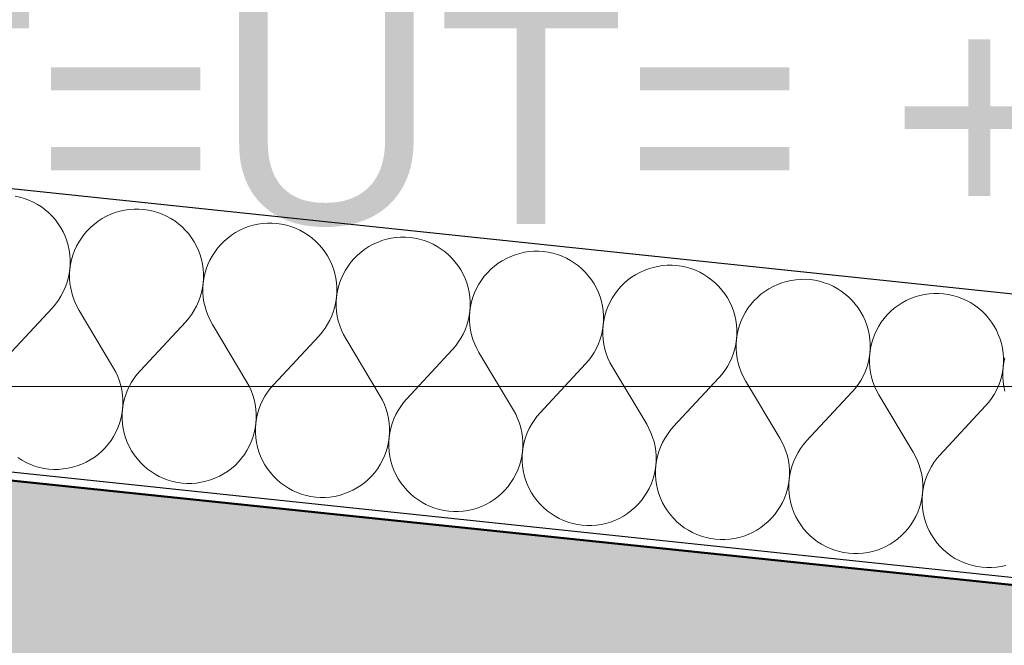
# Model space of a CAD drawing. Header units: millimetres. Extents: x -28761 to 4793, y -4271 to 20239.
# Tile 163 of 256: x -11849 to -11289, y 9034 to 9390. Entities that reach past the tile are written whole.
import ezdxf

# ---------------------------------------------------------------- set-up
doc = ezdxf.new("R2010")
doc.units = ezdxf.units.MM
doc.header["$MEASUREMENT"] = 0
doc.linetypes.add('Wipeout_Contour', pattern=[1000, 0, -1000])
for name, color, linetype in [('5._POHLED ZÁPADNÍ_1_Anotace - SP', 7, 'Continuous'), ('5._POHLED ZÁPADNÍ_1_Konstrukce - nenosné', 7, 'Continuous'), ('5._POHLED ZÁPADNÍ_1_Konstrukce - nosné', 7, 'Continuous'), ('5._POHLED ZÁPADNÍ_1_Nové_Konstrukce - nosné', 7, 'Continuous'), ('5._POHLED ZÁPADNÍ_1_Nové_Výplně – Řezové', 7, 'Continuous'), ('5._POHLED ZÁPADNÍ_1_Výplně – Řezové', 7, 'Continuous')]:
    doc.layers.add(name, color=color, linetype=linetype)
doc.styles.add('GENEROVANÝ_STYL_1', font='txt')

# ---------------------------------------------------------------- blocks, each defined once
blk = doc.blocks.new('*X36', base_point=(-30186.65, -6515.26))
at = {"layer": '5._POHLED ZÁPADNÍ_1_Nové_Výplně – Řezové', "color": 21, "linetype": 'Continuous', "lineweight": 20, "true_color": 0xffaaaa}
for p, q in [((-11848.71, 9289.16), (-11851.37, 9289.73)), ((-11846.1, 9288.39), (-11848.71, 9289.16)), ((-11843.55, 9287.45), (-11846.1, 9288.39)), ((-11841.07, 9286.32), (-11843.55, 9287.45)), ((-11838.68, 9285.03), (-11841.07, 9286.32)), ((-11836.39, 9283.56), (-11838.68, 9285.03)), ((-11834.21, 9281.93), (-11836.39, 9283.56)), ((-11832.15, 9280.16), (-11834.21, 9281.93)), ((-11830.22, 9278.24), (-11832.15, 9280.16)), ((-11796.95, 9279.4), (-11799.42, 9278.27)), ((-11794.4, 9280.36), (-11796.95, 9279.4)), ((-11791.79, 9281.13), (-11794.4, 9280.36)), ((-11789.13, 9281.72), (-11791.79, 9281.13)), ((-11786.44, 9282.11), (-11789.13, 9281.72)), ((-11783.73, 9282.31), (-11786.44, 9282.11)), ((-11781.01, 9282.32), (-11783.73, 9282.31)), ((-11778.29, 9282.13), (-11781.01, 9282.32)), ((-11775.6, 9281.75), (-11778.29, 9282.13)), ((-11772.94, 9281.18), (-11775.6, 9281.75)), ((-11770.33, 9280.41), (-11772.94, 9281.18)), ((-11767.78, 9279.47), (-11770.33, 9280.41)), ((-11765.3, 9278.34), (-11767.78, 9279.47)), ((-11828.44, 9276.18), (-11830.22, 9278.24)), ((-11826.8, 9274.01), (-11828.44, 9276.18)), ((-11825.33, 9271.72), (-11826.8, 9274.01)), ((-11806.26, 9273.85), (-11808.31, 9272.06)), ((-11804.09, 9275.48), (-11806.26, 9273.85)), ((-11801.8, 9276.96), (-11804.09, 9275.48)), ((-11799.42, 9278.27), (-11801.8, 9276.96)), ((-11762.91, 9277.05), (-11765.3, 9278.34)), ((-11760.62, 9275.58), (-11762.91, 9277.05)), ((-11758.44, 9273.95), (-11760.62, 9275.58)), ((-11756.38, 9272.18), (-11758.44, 9273.95)), ((-11713.36, 9273.74), (-11716.02, 9273.15)), ((-11710.67, 9274.13), (-11713.36, 9273.74)), ((-11707.96, 9274.33), (-11710.67, 9274.13)), ((-11705.24, 9274.34), (-11707.96, 9274.33)), ((-11702.52, 9274.15), (-11705.24, 9274.34)), ((-11699.83, 9273.77), (-11702.52, 9274.15)), ((-11697.17, 9273.2), (-11699.83, 9273.77)), ((-11824.02, 9269.34), (-11825.33, 9271.72)), ((-11822.89, 9266.86), (-11824.02, 9269.34)), ((-11812.01, 9268.07), (-11813.63, 9265.89)), ((-11810.23, 9270.13), (-11812.01, 9268.07)), ((-11808.31, 9272.06), (-11810.23, 9270.13)), ((-11754.45, 9270.26), (-11756.38, 9272.18)), ((-11752.67, 9268.2), (-11754.45, 9270.26)), ((-11751.03, 9266.03), (-11752.67, 9268.2)), ((-11726.03, 9268.98), (-11728.32, 9267.5)), ((-11723.65, 9270.29), (-11726.03, 9268.98)), ((-11721.18, 9271.42), (-11723.65, 9270.29)), ((-11718.63, 9272.38), (-11721.18, 9271.42)), ((-11716.02, 9273.15), (-11718.63, 9272.38)), ((-11694.56, 9272.43), (-11697.17, 9273.2)), ((-11692.01, 9271.49), (-11694.56, 9272.43)), ((-11689.53, 9270.36), (-11692.01, 9271.49)), ((-11687.14, 9269.07), (-11689.53, 9270.36)), ((-11684.85, 9267.6), (-11687.14, 9269.07)), ((-11821.93, 9264.32), (-11822.89, 9266.86)), ((-11821.16, 9261.71), (-11821.93, 9264.32)), ((-11815.1, 9263.6), (-11816.4, 9261.21)), ((-11813.63, 9265.89), (-11815.1, 9263.6)), ((-11749.56, 9263.74), (-11751.03, 9266.03)), ((-11748.25, 9261.36), (-11749.56, 9263.74)), ((-11734.46, 9262.15), (-11736.24, 9260.09)), ((-11732.54, 9264.08), (-11734.46, 9262.15)), ((-11730.49, 9265.87), (-11732.54, 9264.08)), ((-11728.32, 9267.5), (-11730.49, 9265.87)), ((-11682.67, 9265.97), (-11684.85, 9267.6)), ((-11680.61, 9264.2), (-11682.67, 9265.97)), ((-11678.68, 9262.27), (-11680.61, 9264.2)), ((-11676.9, 9260.22), (-11678.68, 9262.27)), ((-11647.88, 9262.31), (-11650.26, 9261)), ((-11645.4, 9263.44), (-11647.88, 9262.31)), ((-11642.86, 9264.4), (-11645.4, 9263.44)), ((-11640.25, 9265.17), (-11642.86, 9264.4)), ((-11637.59, 9265.76), (-11640.25, 9265.17)), ((-11634.9, 9266.15), (-11637.59, 9265.76)), ((-11632.19, 9266.35), (-11634.9, 9266.15)), ((-11629.47, 9266.36), (-11632.19, 9266.35)), ((-11626.75, 9266.17), (-11629.47, 9266.36)), ((-11624.06, 9265.79), (-11626.75, 9266.17)), ((-11621.4, 9265.22), (-11624.06, 9265.79)), ((-11618.79, 9264.45), (-11621.4, 9265.22)), ((-11616.24, 9263.51), (-11618.79, 9264.45)), ((-11613.76, 9262.38), (-11616.24, 9263.51)), ((-11611.37, 9261.08), (-11613.76, 9262.38)), ((-11820.58, 9259.05), (-11821.16, 9261.71)), ((-11820.19, 9256.36), (-11820.58, 9259.05)), ((-11817.52, 9258.73), (-11818.46, 9256.18)), ((-11816.4, 9261.21), (-11817.52, 9258.73)), ((-11747.11, 9258.88), (-11748.25, 9261.36)), ((-11746.16, 9256.34), (-11747.11, 9258.88)), ((-11737.86, 9257.91), (-11739.33, 9255.62)), ((-11736.24, 9260.09), (-11737.86, 9257.91)), ((-11675.26, 9258.05), (-11676.9, 9260.22)), ((-11673.79, 9255.76), (-11675.26, 9258.05)), ((-11654.72, 9257.89), (-11656.77, 9256.1)), ((-11652.55, 9259.52), (-11654.72, 9257.89)), ((-11650.26, 9261), (-11652.55, 9259.52)), ((-11609.08, 9259.62), (-11611.37, 9261.08)), ((-11606.9, 9257.99), (-11609.08, 9259.62)), ((-11604.84, 9256.21), (-11606.9, 9257.99)), ((-11564.48, 9257.19), (-11567.09, 9256.42)), ((-11561.82, 9257.78), (-11564.48, 9257.19)), ((-11559.13, 9258.17), (-11561.82, 9257.78)), ((-11556.42, 9258.37), (-11559.13, 9258.17)), ((-11553.69, 9258.38), (-11556.42, 9258.37)), ((-11550.98, 9258.19), (-11553.69, 9258.38)), ((-11548.29, 9257.81), (-11550.98, 9258.19)), ((-11545.63, 9257.24), (-11548.29, 9257.81)), ((-11543.02, 9256.47), (-11545.63, 9257.24)), ((-11540.46, 9255.53), (-11543.02, 9256.47)), ((-11819.99, 9253.64), (-11820.19, 9256.36)), ((-11820.17, 9248.21), (-11819.98, 9250.92)), ((-11819.79, 9250.9), (-11820.17, 9248.21)), ((-11819.98, 9250.92), (-11819.99, 9253.64)), ((-11819.22, 9253.56), (-11819.79, 9250.9)), ((-11818.46, 9256.18), (-11819.22, 9253.56)), ((-11745.39, 9253.73), (-11746.16, 9256.34)), ((-11744.81, 9251.07), (-11745.39, 9253.73)), ((-11744.41, 9248.38), (-11744.81, 9251.07)), ((-11740.62, 9253.23), (-11741.75, 9250.75)), ((-11739.33, 9255.62), (-11740.62, 9253.23)), ((-11672.48, 9253.38), (-11673.79, 9255.76)), ((-11671.34, 9250.9), (-11672.48, 9253.38)), ((-11670.39, 9248.36), (-11671.34, 9250.9)), ((-11660.47, 9252.11), (-11662.09, 9249.93)), ((-11658.69, 9254.17), (-11660.47, 9252.11)), ((-11656.77, 9256.1), (-11658.69, 9254.17)), ((-11602.91, 9254.29), (-11604.84, 9256.21)), ((-11601.12, 9252.24), (-11602.91, 9254.29)), ((-11599.49, 9250.07), (-11601.12, 9252.24)), ((-11576.77, 9251.54), (-11578.95, 9249.91)), ((-11574.49, 9253.02), (-11576.77, 9251.54)), ((-11572.1, 9254.33), (-11574.49, 9253.02)), ((-11569.63, 9255.46), (-11572.1, 9254.33)), ((-11567.09, 9256.42), (-11569.63, 9255.46)), ((-11537.99, 9254.4), (-11540.46, 9255.53)), ((-11535.6, 9253.1), (-11537.99, 9254.4)), ((-11533.31, 9251.64), (-11535.6, 9253.1)), ((-11531.12, 9250.01), (-11533.31, 9251.64)), ((-11821.13, 9242.86), (-11820.56, 9245.52)), ((-11820.56, 9245.52), (-11820.17, 9248.21)), ((-11820.17, 9248.21), (-11820.36, 9245.5)), ((-11820.36, 9245.5), (-11820.35, 9242.78)), ((-11744.22, 9245.66), (-11744.41, 9248.38)), ((-11744.21, 9242.94), (-11744.22, 9245.66)), ((-11743.45, 9245.58), (-11744.02, 9242.92)), ((-11742.69, 9248.2), (-11743.45, 9245.58)), ((-11741.75, 9250.75), (-11742.69, 9248.2)), ((-11669.62, 9245.75), (-11670.39, 9248.36)), ((-11669.03, 9243.09), (-11669.62, 9245.75)), ((-11664.85, 9245.25), (-11665.98, 9242.77)), ((-11663.56, 9247.64), (-11664.85, 9245.25)), ((-11662.09, 9249.93), (-11663.56, 9247.64)), ((-11598.01, 9247.78), (-11599.49, 9250.07)), ((-11596.71, 9245.4), (-11598.01, 9247.78)), ((-11595.57, 9242.92), (-11596.71, 9245.4)), ((-11582.92, 9246.19), (-11584.69, 9244.13)), ((-11581, 9248.12), (-11582.92, 9246.19)), ((-11578.95, 9249.91), (-11581, 9248.12)), ((-11529.07, 9248.23), (-11531.12, 9250.01)), ((-11527.14, 9246.31), (-11529.07, 9248.23)), ((-11525.35, 9244.26), (-11527.14, 9246.31)), ((-11496.33, 9246.35), (-11498.72, 9245.04)), ((-11493.86, 9247.48), (-11496.33, 9246.35)), ((-11491.31, 9248.44), (-11493.86, 9247.48)), ((-11488.71, 9249.21), (-11491.31, 9248.44)), ((-11486.05, 9249.8), (-11488.71, 9249.21)), ((-11483.36, 9250.19), (-11486.05, 9249.8)), ((-11480.64, 9250.39), (-11483.36, 9250.19)), ((-11477.92, 9250.4), (-11480.64, 9250.39)), ((-11475.21, 9250.21), (-11477.92, 9250.4)), ((-11472.52, 9249.83), (-11475.21, 9250.21)), ((-11469.86, 9249.26), (-11472.52, 9249.83)), ((-11467.24, 9248.49), (-11469.86, 9249.26)), ((-11464.69, 9247.55), (-11467.24, 9248.49)), ((-11462.22, 9246.42), (-11464.69, 9247.55)), ((-11459.83, 9245.12), (-11462.22, 9246.42)), ((-11822.84, 9237.7), (-11821.89, 9240.25)), ((-11821.89, 9240.25), (-11821.13, 9242.86)), ((-11820.35, 9242.78), (-11820.15, 9240.06)), ((-11820.15, 9240.06), (-11819.75, 9237.37)), ((-11744.78, 9237.54), (-11744.4, 9240.23)), ((-11744.4, 9240.23), (-11744.59, 9237.52)), ((-11744.4, 9240.23), (-11744.21, 9242.94)), ((-11744.02, 9242.92), (-11744.4, 9240.23)), ((-11668.64, 9240.4), (-11669.03, 9243.09)), ((-11668.44, 9237.68), (-11668.64, 9240.4)), ((-11666.92, 9240.22), (-11667.68, 9237.6)), ((-11665.98, 9242.77), (-11666.92, 9240.22)), ((-11594.62, 9240.38), (-11595.57, 9242.92)), ((-11593.85, 9237.77), (-11594.62, 9240.38)), ((-11587.78, 9239.66), (-11589.08, 9237.26)), ((-11586.32, 9241.95), (-11587.78, 9239.66)), ((-11584.69, 9244.13), (-11586.32, 9241.95)), ((-11523.72, 9242.09), (-11525.35, 9244.26)), ((-11522.24, 9239.8), (-11523.72, 9242.09)), ((-11520.94, 9237.42), (-11522.24, 9239.8)), ((-11505.23, 9240.14), (-11507.15, 9238.21)), ((-11503.18, 9241.93), (-11505.23, 9240.14)), ((-11501, 9243.56), (-11503.18, 9241.93)), ((-11498.72, 9245.04), (-11501, 9243.56)), ((-11457.53, 9243.66), (-11459.83, 9245.12)), ((-11455.35, 9242.03), (-11457.53, 9243.66)), ((-11453.29, 9240.25), (-11455.35, 9242.03)), ((-11451.37, 9238.33), (-11453.29, 9240.25)), ((-11415.54, 9240.46), (-11418.09, 9239.5)), ((-11412.93, 9241.23), (-11415.54, 9240.46)), ((-11410.28, 9241.82), (-11412.93, 9241.23)), ((-11407.59, 9242.21), (-11410.28, 9241.82)), ((-11404.87, 9242.41), (-11407.59, 9242.21)), ((-11402.15, 9242.42), (-11404.87, 9242.41)), ((-11399.44, 9242.23), (-11402.15, 9242.42)), ((-11396.74, 9241.85), (-11399.44, 9242.23)), ((-11394.08, 9241.28), (-11396.74, 9241.85)), ((-11391.47, 9240.51), (-11394.08, 9241.28)), ((-11388.92, 9239.57), (-11391.47, 9240.51)), ((-11825.27, 9232.83), (-11823.97, 9235.22)), ((-11823.97, 9235.22), (-11822.84, 9237.7)), ((-11819.75, 9237.37), (-11819.17, 9234.71)), ((-11819.17, 9234.71), (-11818.39, 9232.11)), ((-11746.12, 9232.27), (-11745.36, 9234.88)), ((-11745.36, 9234.88), (-11744.78, 9237.54)), ((-11744.59, 9237.52), (-11744.58, 9234.8)), ((-11744.58, 9234.8), (-11744.38, 9232.08)), ((-11668.63, 9232.25), (-11668.44, 9234.96)), ((-11668.25, 9234.94), (-11668.63, 9232.25)), ((-11668.44, 9234.96), (-11668.44, 9237.68)), ((-11667.68, 9237.6), (-11668.25, 9234.94)), ((-11593.26, 9235.11), (-11593.85, 9237.77)), ((-11592.87, 9232.42), (-11593.26, 9235.11)), ((-11590.21, 9234.79), (-11591.15, 9232.24)), ((-11589.08, 9237.26), (-11590.21, 9234.79)), ((-11519.8, 9234.94), (-11520.94, 9237.42)), ((-11518.85, 9232.4), (-11519.8, 9234.94)), ((-11508.92, 9236.15), (-11510.55, 9233.97)), ((-11507.15, 9238.21), (-11508.92, 9236.15)), ((-11449.58, 9236.28), (-11451.37, 9238.33)), ((-11447.95, 9234.11), (-11449.58, 9236.28)), ((-11446.47, 9231.82), (-11447.95, 9234.11)), ((-11425.23, 9235.58), (-11427.41, 9233.95)), ((-11422.95, 9237.06), (-11425.23, 9235.58)), ((-11420.56, 9238.37), (-11422.95, 9237.06)), ((-11418.09, 9239.5), (-11420.56, 9238.37)), ((-11386.44, 9238.44), (-11388.92, 9239.57)), ((-11384.05, 9237.14), (-11386.44, 9238.44)), ((-11381.76, 9235.68), (-11384.05, 9237.14)), ((-11379.58, 9234.05), (-11381.76, 9235.68)), ((-11377.52, 9232.27), (-11379.58, 9234.05)), ((-11331.81, 9234.23), (-11334.51, 9233.84)), ((-11329.1, 9234.43), (-11331.81, 9234.23)), ((-11326.38, 9234.44), (-11329.1, 9234.43)), ((-11323.67, 9234.25), (-11326.38, 9234.44)), ((-11320.97, 9233.87), (-11323.67, 9234.25)), ((-11828.36, 9228.36), (-11826.74, 9230.54)), ((-11826.74, 9230.54), (-11825.27, 9232.83)), ((-11818.39, 9232.11), (-11817.44, 9229.56)), ((-11817.44, 9229.56), (-11816.3, 9227.09)), ((-11748.2, 9227.24), (-11747.07, 9229.72)), ((-11747.07, 9229.72), (-11746.12, 9232.27)), ((-11744.38, 9232.08), (-11743.98, 9229.39)), ((-11743.98, 9229.39), (-11743.4, 9226.73)), ((-11669.59, 9226.9), (-11669.01, 9229.56)), ((-11669.01, 9229.56), (-11668.63, 9232.25)), ((-11668.63, 9232.25), (-11668.82, 9229.54)), ((-11668.82, 9229.54), (-11668.81, 9226.81)), ((-11592.67, 9229.7), (-11592.87, 9232.42)), ((-11592.67, 9226.98), (-11592.67, 9229.7)), ((-11591.91, 9229.62), (-11592.48, 9226.96)), ((-11591.15, 9232.24), (-11591.91, 9229.62)), ((-11518.07, 9229.79), (-11518.85, 9232.4)), ((-11517.49, 9227.13), (-11518.07, 9229.79)), ((-11513.31, 9229.28), (-11514.43, 9226.81)), ((-11512.01, 9231.68), (-11513.31, 9229.28)), ((-11510.55, 9233.97), (-11512.01, 9231.68)), ((-11445.16, 9229.44), (-11446.47, 9231.82)), ((-11444.03, 9226.96), (-11445.16, 9229.44)), ((-11431.38, 9230.23), (-11433.15, 9228.17)), ((-11429.46, 9232.16), (-11431.38, 9230.23)), ((-11427.41, 9233.95), (-11429.46, 9232.16)), ((-11375.59, 9230.35), (-11377.52, 9232.27)), ((-11373.81, 9228.3), (-11375.59, 9230.35)), ((-11347.17, 9229.08), (-11349.46, 9227.6)), ((-11344.79, 9230.39), (-11347.17, 9229.08)), ((-11342.32, 9231.52), (-11344.79, 9230.39)), ((-11339.77, 9232.48), (-11342.32, 9231.52)), ((-11337.16, 9233.25), (-11339.77, 9232.48)), ((-11334.51, 9233.84), (-11337.16, 9233.25)), ((-11318.31, 9233.29), (-11320.97, 9233.87)), ((-11315.7, 9232.53), (-11318.31, 9233.29)), ((-11313.15, 9231.59), (-11315.7, 9232.53)), ((-11310.67, 9230.46), (-11313.15, 9231.59)), ((-11308.28, 9229.16), (-11310.67, 9230.46)), ((-11305.99, 9227.7), (-11308.28, 9229.16)), ((-11830.14, 9226.3), (-11856.07, 9198.39)), ((-11830.14, 9226.3), (-11828.36, 9228.36)), ((-11816.3, 9227.09), (-11814.99, 9224.7)), ((-11814.99, 9224.7), (-11795.45, 9192)), ((-11750.96, 9222.56), (-11749.5, 9224.85)), ((-11749.5, 9224.85), (-11748.2, 9227.24)), ((-11743.4, 9226.73), (-11742.62, 9224.13)), ((-11742.62, 9224.13), (-11741.66, 9221.58)), ((-11671.3, 9221.74), (-11670.35, 9224.29)), ((-11670.35, 9224.29), (-11669.59, 9226.9)), ((-11668.81, 9226.81), (-11668.61, 9224.1)), ((-11668.61, 9224.1), (-11668.21, 9221.41)), ((-11593.24, 9221.58), (-11592.86, 9224.27)), ((-11592.86, 9224.27), (-11593.05, 9221.56)), ((-11592.86, 9224.27), (-11592.67, 9226.98)), ((-11592.48, 9226.96), (-11592.86, 9224.27)), ((-11517.1, 9224.44), (-11517.49, 9227.13)), ((-11516.9, 9221.72), (-11517.1, 9224.44)), ((-11515.38, 9224.26), (-11516.14, 9221.64)), ((-11514.43, 9226.81), (-11515.38, 9224.26)), ((-11443.07, 9224.42), (-11444.03, 9226.96)), ((-11442.3, 9221.81), (-11443.07, 9224.42)), ((-11436.24, 9223.7), (-11437.54, 9221.3)), ((-11434.78, 9225.99), (-11436.24, 9223.7)), ((-11433.15, 9228.17), (-11434.78, 9225.99)), ((-11372.18, 9226.13), (-11373.81, 9228.3)), ((-11370.7, 9223.84), (-11372.18, 9226.13)), ((-11369.39, 9221.46), (-11370.7, 9223.84)), ((-11353.69, 9224.18), (-11355.6, 9222.25)), ((-11351.63, 9225.97), (-11353.69, 9224.18)), ((-11349.46, 9227.6), (-11351.63, 9225.97)), ((-11303.81, 9226.07), (-11305.99, 9227.7)), ((-11301.75, 9224.29), (-11303.81, 9226.07)), ((-11299.82, 9222.37), (-11301.75, 9224.29)), ((-11754.37, 9218.32), (-11780.29, 9190.41)), ((-11754.37, 9218.32), (-11752.59, 9220.38)), ((-11752.59, 9220.38), (-11750.96, 9222.56)), ((-11741.66, 9221.58), (-11740.53, 9219.11)), ((-11740.53, 9219.11), (-11739.22, 9216.72)), ((-11673.72, 9216.87), (-11672.42, 9219.26)), ((-11672.42, 9219.26), (-11671.3, 9221.74)), ((-11668.21, 9221.41), (-11667.63, 9218.75)), ((-11667.63, 9218.75), (-11666.85, 9216.15)), ((-11594.58, 9216.31), (-11593.82, 9218.92)), ((-11593.82, 9218.92), (-11593.24, 9221.58)), ((-11593.05, 9221.56), (-11593.04, 9218.83)), ((-11593.04, 9218.83), (-11592.84, 9216.12)), ((-11517.09, 9216.29), (-11516.9, 9219)), ((-11516.71, 9218.98), (-11517.09, 9216.29)), ((-11516.9, 9219), (-11516.9, 9221.72)), ((-11516.14, 9221.64), (-11516.71, 9218.98)), ((-11441.72, 9219.15), (-11442.3, 9221.81)), ((-11441.33, 9216.46), (-11441.72, 9219.15)), ((-11438.66, 9218.83), (-11439.61, 9216.28)), ((-11437.54, 9221.3), (-11438.66, 9218.83)), ((-11368.26, 9218.98), (-11369.39, 9221.46)), ((-11367.3, 9216.44), (-11368.26, 9218.98)), ((-11359.01, 9218.01), (-11360.47, 9215.72)), ((-11357.38, 9220.19), (-11359.01, 9218.01)), ((-11355.6, 9222.25), (-11357.38, 9220.19)), ((-11298.04, 9220.32), (-11299.82, 9222.37)), ((-11296.4, 9218.15), (-11298.04, 9220.32)), ((-11294.93, 9215.86), (-11296.4, 9218.15)), ((-11739.22, 9216.72), (-11719.68, 9184.02)), ((-11678.6, 9210.34), (-11676.82, 9212.4)), ((-11676.82, 9212.4), (-11675.19, 9214.58)), ((-11675.19, 9214.58), (-11673.72, 9216.87)), ((-11666.85, 9216.15), (-11665.89, 9213.6)), ((-11665.89, 9213.6), (-11664.76, 9211.13)), ((-11596.65, 9211.28), (-11595.53, 9213.76)), ((-11595.53, 9213.76), (-11594.58, 9216.31)), ((-11592.84, 9216.12), (-11592.44, 9213.43)), ((-11592.44, 9213.43), (-11591.85, 9210.77)), ((-11518.05, 9210.94), (-11517.47, 9213.6)), ((-11517.47, 9213.6), (-11517.09, 9216.29)), ((-11517.09, 9216.29), (-11517.27, 9213.58)), ((-11517.27, 9213.58), (-11517.27, 9210.85)), ((-11441.13, 9213.74), (-11441.33, 9216.46)), ((-11441.13, 9211.02), (-11441.13, 9213.74)), ((-11440.37, 9213.66), (-11440.94, 9211)), ((-11439.61, 9216.28), (-11440.37, 9213.66)), ((-11366.53, 9213.83), (-11367.3, 9216.44)), ((-11365.95, 9211.17), (-11366.53, 9213.83)), ((-11361.77, 9213.32), (-11362.89, 9210.85)), ((-11360.47, 9215.72), (-11361.77, 9213.32)), ((-11293.62, 9213.48), (-11294.93, 9215.86)), ((-11292.49, 9211), (-11293.62, 9213.48)), ((-11678.6, 9210.34), (-11704.52, 9182.43)), ((-11664.76, 9211.13), (-11663.44, 9208.74)), ((-11663.44, 9208.74), (-11643.91, 9176.04)), ((-11601.05, 9204.42), (-11599.42, 9206.6)), ((-11599.42, 9206.6), (-11597.95, 9208.89)), ((-11597.95, 9208.89), (-11596.65, 9211.28)), ((-11591.85, 9210.77), (-11591.08, 9208.17)), ((-11591.08, 9208.17), (-11590.12, 9205.62)), ((-11519.75, 9205.77), (-11518.81, 9208.33)), ((-11518.81, 9208.33), (-11518.05, 9210.94)), ((-11517.27, 9210.85), (-11517.06, 9208.14)), ((-11517.06, 9208.14), (-11516.67, 9205.45)), ((-11441.7, 9205.62), (-11441.32, 9208.31)), ((-11441.32, 9208.31), (-11441.5, 9205.6)), ((-11441.32, 9208.31), (-11441.13, 9211.02)), ((-11440.94, 9211), (-11441.32, 9208.31)), ((-11365.56, 9208.48), (-11365.95, 9211.17)), ((-11365.36, 9205.76), (-11365.56, 9208.48)), ((-11363.83, 9208.3), (-11364.59, 9205.68)), ((-11362.89, 9210.85), (-11363.83, 9208.3)), ((-11291.53, 9208.46), (-11292.49, 9211)), ((-11290.76, 9205.85), (-11291.53, 9208.46)), ((-11602.83, 9202.36), (-11628.75, 9174.45)), ((-11602.83, 9202.36), (-11601.05, 9204.42)), ((-11590.12, 9205.62), (-11588.98, 9203.15)), ((-11588.98, 9203.15), (-11587.67, 9200.76)), ((-11587.67, 9200.76), (-11568.13, 9168.06)), ((-11523.65, 9198.62), (-11522.18, 9200.91)), ((-11522.18, 9200.91), (-11520.88, 9203.3)), ((-11520.88, 9203.3), (-11519.75, 9205.77)), ((-11516.67, 9205.45), (-11516.08, 9202.79)), ((-11516.08, 9202.79), (-11515.31, 9200.19)), ((-11443.04, 9200.35), (-11442.27, 9202.96)), ((-11442.27, 9202.96), (-11441.7, 9205.62)), ((-11441.5, 9205.6), (-11441.49, 9202.87)), ((-11441.49, 9202.87), (-11441.29, 9200.16)), ((-11365.54, 9200.33), (-11365.35, 9203.04)), ((-11365.17, 9203.02), (-11365.54, 9200.33)), ((-11365.35, 9203.04), (-11365.36, 9205.76)), ((-11364.59, 9205.68), (-11365.17, 9203.02)), ((-11290.18, 9203.19), (-11290.76, 9205.85)), ((-11289.79, 9200.5), (-11290.18, 9203.19)), ((-11289.59, 9197.78), (-11289.79, 9200.5)), ((-11527.06, 9194.38), (-11525.28, 9196.44)), ((-11525.28, 9196.44), (-11523.65, 9198.62)), ((-11515.31, 9200.19), (-11514.35, 9197.64)), ((-11514.35, 9197.64), (-11513.21, 9195.17)), ((-11513.21, 9195.17), (-11511.9, 9192.78)), ((-11446.41, 9192.93), (-11445.11, 9195.32)), ((-11445.11, 9195.32), (-11443.98, 9197.79)), ((-11443.98, 9197.79), (-11443.04, 9200.35)), ((-11441.29, 9200.16), (-11440.9, 9197.47)), ((-11440.9, 9197.47), (-11440.31, 9194.81)), ((-11367.26, 9192.36), (-11366.5, 9194.98)), ((-11366.5, 9194.98), (-11365.93, 9197.64)), ((-11365.93, 9197.64), (-11365.54, 9200.33)), ((-11365.54, 9200.33), (-11365.73, 9197.61)), ((-11365.73, 9197.61), (-11365.72, 9194.89)), ((-11365.72, 9194.89), (-11365.52, 9192.18)), ((-11289.77, 9192.35), (-11289.58, 9195.06)), ((-11289.39, 9195.04), (-11289.77, 9192.35)), ((-11289.58, 9195.06), (-11289.59, 9197.78)), ((-11288.82, 9197.7), (-11289.39, 9195.04)), ((-11794.14, 9189.62), (-11795.45, 9192)), ((-11793, 9187.15), (-11794.14, 9189.62)), ((-11780.29, 9190.41), (-11782.07, 9188.35)), ((-11527.06, 9194.38), (-11552.98, 9166.47)), ((-11511.9, 9192.78), (-11492.36, 9160.08)), ((-11449.51, 9188.46), (-11447.88, 9190.64)), ((-11447.88, 9190.64), (-11446.41, 9192.93)), ((-11440.31, 9194.81), (-11439.54, 9192.21)), ((-11439.54, 9192.21), (-11438.58, 9189.66)), ((-11438.58, 9189.66), (-11437.44, 9187.19)), ((-11369.34, 9187.34), (-11368.21, 9189.81)), ((-11368.21, 9189.81), (-11367.26, 9192.36)), ((-11365.52, 9192.18), (-11365.13, 9189.49)), ((-11365.13, 9189.49), (-11364.54, 9186.83)), ((-11290.73, 9187), (-11290.16, 9189.66)), ((-11290.16, 9189.66), (-11289.77, 9192.35)), ((-11289.77, 9192.35), (-11289.96, 9189.63)), ((-11289.96, 9189.63), (-11289.95, 9186.91)), ((-11792.04, 9184.6), (-11793, 9187.15)), ((-11791.27, 9181.99), (-11792.04, 9184.6)), ((-11785.17, 9183.88), (-11786.47, 9181.49)), ((-11783.7, 9186.17), (-11785.17, 9183.88)), ((-11782.07, 9188.35), (-11783.7, 9186.17)), ((-11718.37, 9181.64), (-11719.68, 9184.02)), ((-11451.28, 9186.4), (-11477.21, 9158.49)), ((-11451.28, 9186.4), (-11449.51, 9188.46)), ((-11437.44, 9187.19), (-11436.13, 9184.8)), ((-11436.13, 9184.8), (-11416.59, 9152.1)), ((-11372.11, 9182.66), (-11370.64, 9184.95)), ((-11370.64, 9184.95), (-11369.34, 9187.34)), ((-11364.54, 9186.83), (-11363.77, 9184.22)), ((-11363.77, 9184.22), (-11362.81, 9181.68)), ((-11292.44, 9181.83), (-11291.49, 9184.38)), ((-11291.49, 9184.38), (-11290.73, 9187)), ((-11289.95, 9186.91), (-11289.75, 9184.2)), ((-11289.75, 9184.2), (-11289.36, 9181.51)), ((-11790.68, 9179.34), (-11791.27, 9181.99)), ((-11790.29, 9176.64), (-11790.68, 9179.34)), ((-11787.6, 9179.01), (-11788.54, 9176.46)), ((-11786.47, 9181.49), (-11787.6, 9179.01)), ((-11717.23, 9179.17), (-11718.37, 9181.64)), ((-11716.27, 9176.62), (-11717.23, 9179.17)), ((-11707.93, 9178.19), (-11709.4, 9175.9)), ((-11706.3, 9180.37), (-11707.93, 9178.19)), ((-11704.52, 9182.43), (-11706.3, 9180.37)), ((-11375.51, 9178.42), (-11401.44, 9150.51)), ((-11375.51, 9178.42), (-11373.73, 9180.48)), ((-11373.73, 9180.48), (-11372.11, 9182.66)), ((-11362.81, 9181.68), (-11361.67, 9179.21)), ((-11361.67, 9179.21), (-11360.36, 9176.82)), ((-11294.87, 9176.97), (-11293.57, 9179.36)), ((-11293.57, 9179.36), (-11292.44, 9181.83)), ((-11289.36, 9181.51), (-11288.77, 9178.85)), ((-11790.08, 9173.93), (-11790.29, 9176.64)), ((-11790.08, 9171.21), (-11790.08, 9173.93)), ((-11789.31, 9173.85), (-11789.88, 9171.19)), ((-11788.54, 9176.46), (-11789.31, 9173.85)), ((-11715.5, 9174.01), (-11716.27, 9176.62)), ((-11714.91, 9171.36), (-11715.5, 9174.01)), ((-11710.7, 9173.51), (-11711.82, 9171.03)), ((-11709.4, 9175.9), (-11710.7, 9173.51)), ((-11642.59, 9173.66), (-11643.91, 9176.04)), ((-11641.46, 9171.19), (-11642.59, 9173.66)), ((-11628.75, 9174.45), (-11630.53, 9172.39)), ((-11360.36, 9176.82), (-11340.82, 9144.12)), ((-11299.74, 9170.44), (-11297.96, 9172.5)), ((-11297.96, 9172.5), (-11296.34, 9174.68)), ((-11296.34, 9174.68), (-11294.87, 9176.97)), ((-11790.64, 9165.8), (-11790.26, 9168.5)), ((-11790.26, 9168.5), (-11790.45, 9165.78)), ((-11790.26, 9168.5), (-11790.08, 9171.21)), ((-11789.88, 9171.19), (-11790.26, 9168.5)), ((-11714.51, 9168.66), (-11714.91, 9171.36)), ((-11714.31, 9165.95), (-11714.51, 9168.66)), ((-11712.77, 9168.48), (-11713.53, 9165.87)), ((-11711.82, 9171.03), (-11712.77, 9168.48)), ((-11640.5, 9168.64), (-11641.46, 9171.19)), ((-11639.72, 9166.03), (-11640.5, 9168.64)), ((-11633.63, 9167.92), (-11634.93, 9165.53)), ((-11632.16, 9170.21), (-11633.63, 9167.92)), ((-11630.53, 9172.39), (-11632.16, 9170.21)), ((-11566.82, 9165.68), (-11568.13, 9168.06)), ((-11299.74, 9170.44), (-11325.67, 9142.53)), ((-11791.97, 9160.53), (-11791.21, 9163.14)), ((-11791.21, 9163.14), (-11790.64, 9165.8)), ((-11790.45, 9165.78), (-11790.45, 9163.06)), ((-11790.45, 9163.06), (-11790.25, 9160.35)), ((-11714.49, 9160.52), (-11714.3, 9163.23)), ((-11714.11, 9163.21), (-11714.49, 9160.52)), ((-11714.3, 9163.23), (-11714.31, 9165.95)), ((-11713.53, 9165.87), (-11714.11, 9163.21)), ((-11639.14, 9163.38), (-11639.72, 9166.03)), ((-11638.74, 9160.68), (-11639.14, 9163.38)), ((-11636.05, 9163.05), (-11637, 9160.5)), ((-11634.93, 9165.53), (-11636.05, 9163.05)), ((-11565.69, 9163.21), (-11566.82, 9165.68)), ((-11564.73, 9160.66), (-11565.69, 9163.21)), ((-11556.39, 9162.23), (-11557.85, 9159.94)), ((-11554.76, 9164.41), (-11556.39, 9162.23)), ((-11552.98, 9166.47), (-11554.76, 9164.41)), ((-11794.04, 9155.5), (-11792.92, 9157.98)), ((-11792.92, 9157.98), (-11791.97, 9160.53)), ((-11790.25, 9160.35), (-11789.86, 9157.66)), ((-11789.86, 9157.66), (-11789.28, 9155)), ((-11715.44, 9155.16), (-11714.87, 9157.82)), ((-11714.87, 9157.82), (-11714.49, 9160.52)), ((-11714.49, 9160.52), (-11714.68, 9157.8)), ((-11714.68, 9157.8), (-11714.68, 9155.08)), ((-11638.54, 9157.97), (-11638.74, 9160.68)), ((-11638.53, 9155.25), (-11638.54, 9157.97)), ((-11637.76, 9157.89), (-11638.34, 9155.23)), ((-11637, 9160.5), (-11637.76, 9157.89)), ((-11563.95, 9158.05), (-11564.73, 9160.66)), ((-11563.37, 9155.4), (-11563.95, 9158.05)), ((-11559.15, 9157.55), (-11560.28, 9155.07)), ((-11557.85, 9159.94), (-11559.15, 9157.55)), ((-11491.05, 9157.7), (-11492.36, 9160.08)), ((-11489.91, 9155.23), (-11491.05, 9157.7)), ((-11478.99, 9156.43), (-11480.61, 9154.25)), ((-11477.21, 9158.49), (-11478.99, 9156.43)), ((-11798.43, 9148.64), (-11796.8, 9150.82)), ((-11796.8, 9150.82), (-11795.34, 9153.11)), ((-11795.34, 9153.11), (-11794.04, 9155.5)), ((-11789.28, 9155), (-11788.5, 9152.39)), ((-11788.5, 9152.39), (-11787.55, 9149.84)), ((-11717.14, 9150), (-11716.2, 9152.55)), ((-11716.2, 9152.55), (-11715.44, 9155.16)), ((-11714.68, 9155.08), (-11714.48, 9152.37)), ((-11714.48, 9152.37), (-11714.09, 9149.68)), ((-11639.1, 9149.84), (-11638.72, 9152.54)), ((-11638.72, 9152.54), (-11638.91, 9149.82)), ((-11638.72, 9152.54), (-11638.53, 9155.25)), ((-11638.34, 9155.23), (-11638.72, 9152.54)), ((-11562.97, 9152.7), (-11563.37, 9155.4)), ((-11562.77, 9149.99), (-11562.97, 9152.7)), ((-11561.23, 9152.52), (-11561.99, 9149.91)), ((-11560.28, 9155.07), (-11561.23, 9152.52)), ((-11488.96, 9152.68), (-11489.91, 9155.23)), ((-11488.18, 9150.07), (-11488.96, 9152.68)), ((-11482.08, 9151.96), (-11483.38, 9149.57)), ((-11480.61, 9154.25), (-11482.08, 9151.96)), ((-11415.28, 9149.72), (-11416.59, 9152.1)), ((-11401.44, 9150.51), (-11403.22, 9148.45)), ((-11804.17, 9142.86), (-11802.12, 9144.65)), ((-11802.12, 9144.65), (-11800.2, 9146.57)), ((-11800.2, 9146.57), (-11798.43, 9148.64)), ((-11787.55, 9149.84), (-11786.42, 9147.37)), ((-11786.42, 9147.37), (-11785.11, 9144.99)), ((-11785.11, 9144.99), (-11783.63, 9142.7)), ((-11721.03, 9142.84), (-11719.57, 9145.13)), ((-11719.57, 9145.13), (-11718.27, 9147.52)), ((-11718.27, 9147.52), (-11717.14, 9150)), ((-11714.09, 9149.68), (-11713.5, 9147.02)), ((-11713.5, 9147.02), (-11712.73, 9144.41)), ((-11641.37, 9142.02), (-11640.43, 9144.57)), ((-11640.43, 9144.57), (-11639.67, 9147.18)), ((-11639.67, 9147.18), (-11639.1, 9149.84)), ((-11638.91, 9149.82), (-11638.91, 9147.1)), ((-11638.91, 9147.1), (-11638.71, 9144.39)), ((-11563.33, 9141.86), (-11562.95, 9144.56)), ((-11562.95, 9144.56), (-11563.14, 9141.84)), ((-11562.95, 9144.56), (-11562.76, 9147.27)), ((-11562.57, 9147.25), (-11562.95, 9144.56)), ((-11562.76, 9147.27), (-11562.77, 9149.99)), ((-11561.99, 9149.91), (-11562.57, 9147.25)), ((-11487.6, 9147.42), (-11488.18, 9150.07)), ((-11487.2, 9144.72), (-11487.6, 9147.42)), ((-11487, 9142.01), (-11487.2, 9144.72)), ((-11485.46, 9144.54), (-11486.22, 9141.93)), ((-11484.51, 9147.09), (-11485.46, 9144.54)), ((-11483.38, 9149.57), (-11484.51, 9147.09)), ((-11414.14, 9147.25), (-11415.28, 9149.72)), ((-11413.18, 9144.7), (-11414.14, 9147.25)), ((-11412.41, 9142.09), (-11413.18, 9144.7)), ((-11404.84, 9146.27), (-11406.31, 9143.98)), ((-11403.22, 9148.45), (-11404.84, 9146.27)), ((-11849.82, 9141.13), (-11847.52, 9139.66)), ((-11847.52, 9139.66), (-11845.13, 9138.36)), ((-11811.02, 9138.44), (-11808.63, 9139.75)), ((-11808.63, 9139.75), (-11806.35, 9141.22)), ((-11806.35, 9141.22), (-11804.17, 9142.86)), ((-11783.63, 9142.7), (-11782, 9140.52)), ((-11782, 9140.52), (-11780.21, 9138.47)), ((-11724.43, 9138.59), (-11722.66, 9140.66)), ((-11722.66, 9140.66), (-11721.03, 9142.84)), ((-11712.73, 9144.41), (-11711.78, 9141.86)), ((-11711.78, 9141.86), (-11710.64, 9139.39)), ((-11710.64, 9139.39), (-11709.34, 9137)), ((-11643.79, 9137.15), (-11642.5, 9139.54)), ((-11642.5, 9139.54), (-11641.37, 9142.02)), ((-11638.71, 9144.39), (-11638.32, 9141.7)), ((-11638.32, 9141.7), (-11637.73, 9139.04)), ((-11637.73, 9139.04), (-11636.96, 9136.43)), ((-11564.66, 9136.59), (-11563.9, 9139.2)), ((-11563.9, 9139.2), (-11563.33, 9141.86)), ((-11563.14, 9141.84), (-11563.13, 9139.12)), ((-11563.13, 9139.12), (-11562.94, 9136.41)), ((-11487.18, 9136.58), (-11486.99, 9139.29)), ((-11486.79, 9139.27), (-11487.18, 9136.58)), ((-11486.99, 9139.29), (-11487, 9142.01)), ((-11486.22, 9141.93), (-11486.79, 9139.27)), ((-11411.82, 9139.44), (-11412.41, 9142.09)), ((-11411.43, 9136.74), (-11411.82, 9139.44)), ((-11408.74, 9139.11), (-11409.69, 9136.56)), ((-11407.61, 9141.59), (-11408.74, 9139.11)), ((-11406.31, 9143.98), (-11407.61, 9141.59)), ((-11339.51, 9141.74), (-11340.82, 9144.12)), ((-11338.37, 9139.27), (-11339.51, 9141.74)), ((-11337.41, 9136.72), (-11338.37, 9139.27)), ((-11327.44, 9140.47), (-11329.07, 9138.29)), ((-11325.67, 9142.53), (-11327.44, 9140.47)), ((-11845.13, 9138.36), (-11842.66, 9137.24)), ((-11842.66, 9137.24), (-11840.11, 9136.29)), ((-11840.11, 9136.29), (-11837.49, 9135.53)), ((-11837.49, 9135.53), (-11834.83, 9134.96)), ((-11834.83, 9134.96), (-11832.14, 9134.58)), ((-11832.14, 9134.58), (-11829.43, 9134.39)), ((-11829.43, 9134.39), (-11826.71, 9134.39)), ((-11826.71, 9134.39), (-11823.99, 9134.59)), ((-11823.99, 9134.59), (-11821.3, 9134.99)), ((-11821.3, 9134.99), (-11818.64, 9135.57)), ((-11818.64, 9135.57), (-11816.04, 9136.35)), ((-11816.04, 9136.35), (-11813.49, 9137.3)), ((-11813.49, 9137.3), (-11811.02, 9138.44)), ((-11780.21, 9138.47), (-11778.28, 9136.55)), ((-11778.28, 9136.55), (-11776.23, 9134.77)), ((-11776.23, 9134.77), (-11774.04, 9133.15)), ((-11730.58, 9133.24), (-11728.4, 9134.88)), ((-11728.4, 9134.88), (-11726.35, 9136.67)), ((-11726.35, 9136.67), (-11724.43, 9138.59)), ((-11709.34, 9137), (-11707.86, 9134.72)), ((-11707.86, 9134.72), (-11706.23, 9132.54)), ((-11646.88, 9132.68), (-11645.26, 9134.86)), ((-11645.26, 9134.86), (-11643.79, 9137.15)), ((-11636.96, 9136.43), (-11636.01, 9133.88)), ((-11636.01, 9133.88), (-11634.87, 9131.41)), ((-11566.73, 9131.56), (-11565.6, 9134.04)), ((-11565.6, 9134.04), (-11564.66, 9136.59)), ((-11562.94, 9136.41), (-11562.54, 9133.72)), ((-11562.54, 9133.72), (-11561.96, 9131.06)), ((-11488.13, 9131.22), (-11487.56, 9133.88)), ((-11487.56, 9133.88), (-11487.18, 9136.58)), ((-11487.18, 9136.58), (-11487.37, 9133.86)), ((-11487.37, 9133.86), (-11487.36, 9131.14)), ((-11411.23, 9134.03), (-11411.43, 9136.74)), ((-11411.22, 9131.31), (-11411.23, 9134.03)), ((-11410.45, 9133.95), (-11411.02, 9131.29)), ((-11409.69, 9136.56), (-11410.45, 9133.95)), ((-11336.64, 9134.11), (-11337.41, 9136.72)), ((-11336.05, 9131.46), (-11336.64, 9134.11)), ((-11331.84, 9133.61), (-11332.97, 9131.13)), ((-11330.54, 9136), (-11331.84, 9133.61)), ((-11329.07, 9138.29), (-11330.54, 9136)), ((-11774.04, 9133.15), (-11771.75, 9131.68)), ((-11771.75, 9131.68), (-11769.36, 9130.38)), ((-11769.36, 9130.38), (-11766.89, 9129.26)), ((-11766.89, 9129.26), (-11764.33, 9128.31)), ((-11764.33, 9128.31), (-11761.72, 9127.55)), ((-11742.87, 9127.59), (-11740.26, 9128.37)), ((-11740.26, 9128.37), (-11737.72, 9129.32)), ((-11737.72, 9129.32), (-11735.25, 9130.46)), ((-11735.25, 9130.46), (-11732.86, 9131.77)), ((-11732.86, 9131.77), (-11730.58, 9133.24)), ((-11706.23, 9132.54), (-11704.44, 9130.49)), ((-11704.44, 9130.49), (-11702.51, 9128.57)), ((-11702.51, 9128.57), (-11700.45, 9126.79)), ((-11652.63, 9126.9), (-11650.58, 9128.69)), ((-11650.58, 9128.69), (-11648.66, 9130.61)), ((-11648.66, 9130.61), (-11646.88, 9132.68)), ((-11634.87, 9131.41), (-11633.56, 9129.02)), ((-11633.56, 9129.02), (-11632.09, 9126.74)), ((-11569.49, 9126.88), (-11568.02, 9129.17)), ((-11568.02, 9129.17), (-11566.73, 9131.56)), ((-11561.96, 9131.06), (-11561.19, 9128.45)), ((-11561.19, 9128.45), (-11560.24, 9125.9)), ((-11489.83, 9126.06), (-11488.89, 9128.61)), ((-11488.89, 9128.61), (-11488.13, 9131.22)), ((-11487.36, 9131.14), (-11487.16, 9128.43)), ((-11487.16, 9128.43), (-11486.77, 9125.74)), ((-11411.79, 9125.9), (-11411.41, 9128.6)), ((-11411.41, 9128.6), (-11411.6, 9125.88)), ((-11411.41, 9128.6), (-11411.22, 9131.31)), ((-11411.02, 9131.29), (-11411.41, 9128.6)), ((-11335.66, 9128.76), (-11336.05, 9131.46)), ((-11335.46, 9126.05), (-11335.66, 9128.76)), ((-11333.91, 9128.58), (-11334.68, 9125.97)), ((-11332.97, 9131.13), (-11333.91, 9128.58)), ((-11761.72, 9127.55), (-11759.06, 9126.98)), ((-11759.06, 9126.98), (-11756.37, 9126.6)), ((-11756.37, 9126.6), (-11753.66, 9126.41)), ((-11753.66, 9126.41), (-11750.93, 9126.41)), ((-11750.93, 9126.41), (-11748.22, 9126.61)), ((-11748.22, 9126.61), (-11745.53, 9127.01)), ((-11745.53, 9127.01), (-11742.87, 9127.59)), ((-11700.45, 9126.79), (-11698.27, 9125.17)), ((-11698.27, 9125.17), (-11695.98, 9123.7)), ((-11695.98, 9123.7), (-11693.59, 9122.4)), ((-11693.59, 9122.4), (-11691.11, 9121.28)), ((-11661.95, 9121.34), (-11659.47, 9122.48)), ((-11659.47, 9122.48), (-11657.09, 9123.79)), ((-11657.09, 9123.79), (-11654.8, 9125.26)), ((-11654.8, 9125.26), (-11652.63, 9126.9)), ((-11632.09, 9126.74), (-11630.45, 9124.56)), ((-11630.45, 9124.56), (-11628.67, 9122.51)), ((-11628.67, 9122.51), (-11626.74, 9120.59)), ((-11574.81, 9120.71), (-11572.89, 9122.63)), ((-11572.89, 9122.63), (-11571.11, 9124.7)), ((-11571.11, 9124.7), (-11569.49, 9126.88)), ((-11560.24, 9125.9), (-11559.1, 9123.43)), ((-11559.1, 9123.43), (-11557.79, 9121.04)), ((-11492.25, 9121.19), (-11490.95, 9123.58)), ((-11490.95, 9123.58), (-11489.83, 9126.06)), ((-11486.77, 9125.74), (-11486.19, 9123.08)), ((-11486.19, 9123.08), (-11485.42, 9120.47)), ((-11413.12, 9120.63), (-11412.36, 9123.24)), ((-11412.36, 9123.24), (-11411.79, 9125.9)), ((-11411.6, 9125.88), (-11411.59, 9123.16)), ((-11411.59, 9123.16), (-11411.39, 9120.45)), ((-11335.63, 9120.62), (-11335.45, 9123.33)), ((-11335.25, 9123.31), (-11335.63, 9120.62)), ((-11335.45, 9123.33), (-11335.46, 9126.05)), ((-11334.68, 9125.97), (-11335.25, 9123.31)), ((-11691.11, 9121.28), (-11688.56, 9120.33)), ((-11688.56, 9120.33), (-11685.95, 9119.57)), ((-11685.95, 9119.57), (-11683.29, 9119)), ((-11683.29, 9119), (-11680.6, 9118.62)), ((-11680.6, 9118.62), (-11677.88, 9118.43)), ((-11677.88, 9118.43), (-11675.16, 9118.43)), ((-11675.16, 9118.43), (-11672.45, 9118.63)), ((-11672.45, 9118.63), (-11669.76, 9119.03)), ((-11669.76, 9119.03), (-11667.1, 9119.61)), ((-11667.1, 9119.61), (-11664.49, 9120.38)), ((-11664.49, 9120.38), (-11661.95, 9121.34)), ((-11626.74, 9120.59), (-11624.68, 9118.81)), ((-11624.68, 9118.81), (-11622.5, 9117.19)), ((-11622.5, 9117.19), (-11620.21, 9115.72)), ((-11581.32, 9115.81), (-11579.03, 9117.28)), ((-11579.03, 9117.28), (-11576.86, 9118.92)), ((-11576.86, 9118.92), (-11574.81, 9120.71)), ((-11557.79, 9121.04), (-11556.32, 9118.76)), ((-11556.32, 9118.76), (-11554.68, 9116.58)), ((-11554.68, 9116.58), (-11552.9, 9114.53)), ((-11497.12, 9114.65), (-11495.34, 9116.72)), ((-11495.34, 9116.72), (-11493.72, 9118.9)), ((-11493.72, 9118.9), (-11492.25, 9121.19)), ((-11485.42, 9120.47), (-11484.46, 9117.92)), ((-11484.46, 9117.92), (-11483.33, 9115.45)), ((-11415.18, 9115.6), (-11414.06, 9118.08)), ((-11414.06, 9118.08), (-11413.12, 9120.63)), ((-11411.39, 9120.45), (-11411, 9117.76)), ((-11411, 9117.76), (-11410.42, 9115.1)), ((-11336.58, 9115.26), (-11336.01, 9117.92)), ((-11336.01, 9117.92), (-11335.63, 9120.62)), ((-11335.63, 9120.62), (-11335.82, 9117.9)), ((-11335.82, 9117.9), (-11335.82, 9115.18)), ((-11620.21, 9115.72), (-11617.82, 9114.42)), ((-11617.82, 9114.42), (-11615.34, 9113.3)), ((-11615.34, 9113.3), (-11612.79, 9112.35)), ((-11612.79, 9112.35), (-11610.18, 9111.59)), ((-11610.18, 9111.59), (-11607.52, 9111.02)), ((-11607.52, 9111.02), (-11604.83, 9110.64)), ((-11596.68, 9110.65), (-11593.99, 9111.05)), ((-11593.99, 9111.05), (-11591.33, 9111.63)), ((-11591.33, 9111.63), (-11588.72, 9112.4)), ((-11588.72, 9112.4), (-11586.17, 9113.36)), ((-11586.17, 9113.36), (-11583.7, 9114.5)), ((-11583.7, 9114.5), (-11581.32, 9115.81)), ((-11552.9, 9114.53), (-11550.97, 9112.61)), ((-11550.97, 9112.61), (-11548.91, 9110.83)), ((-11503.26, 9109.3), (-11501.09, 9110.94)), ((-11501.09, 9110.94), (-11499.04, 9112.73)), ((-11499.04, 9112.73), (-11497.12, 9114.65)), ((-11483.33, 9115.45), (-11482.02, 9113.06)), ((-11482.02, 9113.06), (-11480.55, 9110.78)), ((-11417.95, 9110.92), (-11416.48, 9113.21)), ((-11416.48, 9113.21), (-11415.18, 9115.6)), ((-11410.42, 9115.1), (-11409.65, 9112.49)), ((-11409.65, 9112.49), (-11408.69, 9109.94)), ((-11338.29, 9110.1), (-11337.34, 9112.65)), ((-11337.34, 9112.65), (-11336.58, 9115.26)), ((-11335.82, 9115.18), (-11335.62, 9112.47)), ((-11335.62, 9112.47), (-11335.23, 9109.78)), ((-11604.83, 9110.64), (-11602.11, 9110.45)), ((-11602.11, 9110.45), (-11599.39, 9110.45)), ((-11599.39, 9110.45), (-11596.68, 9110.65)), ((-11548.91, 9110.83), (-11546.73, 9109.21)), ((-11546.73, 9109.21), (-11544.44, 9107.74)), ((-11544.44, 9107.74), (-11542.05, 9106.44)), ((-11542.05, 9106.44), (-11539.57, 9105.32)), ((-11512.95, 9104.42), (-11510.4, 9105.38)), ((-11510.4, 9105.38), (-11507.93, 9106.52)), ((-11507.93, 9106.52), (-11505.55, 9107.83)), ((-11505.55, 9107.83), (-11503.26, 9109.3)), ((-11480.55, 9110.78), (-11478.91, 9108.6)), ((-11478.91, 9108.6), (-11477.13, 9106.55)), ((-11477.13, 9106.55), (-11475.2, 9104.63)), ((-11423.26, 9104.75), (-11421.35, 9106.67)), ((-11421.35, 9106.67), (-11419.57, 9108.73)), ((-11419.57, 9108.73), (-11417.95, 9110.92)), ((-11408.69, 9109.94), (-11407.56, 9107.47)), ((-11407.56, 9107.47), (-11406.25, 9105.08)), ((-11340.71, 9105.23), (-11339.41, 9107.62)), ((-11339.41, 9107.62), (-11338.29, 9110.1)), ((-11335.23, 9109.78), (-11334.65, 9107.12)), ((-11334.65, 9107.12), (-11333.88, 9104.51)), ((-11539.57, 9105.32), (-11537.02, 9104.37)), ((-11537.02, 9104.37), (-11534.41, 9103.61)), ((-11534.41, 9103.61), (-11531.75, 9103.04)), ((-11531.75, 9103.04), (-11529.06, 9102.66)), ((-11529.06, 9102.66), (-11526.34, 9102.47)), ((-11526.34, 9102.47), (-11523.62, 9102.47)), ((-11523.62, 9102.47), (-11520.91, 9102.67)), ((-11520.91, 9102.67), (-11518.22, 9103.07)), ((-11518.22, 9103.07), (-11515.56, 9103.65)), ((-11515.56, 9103.65), (-11512.95, 9104.42)), ((-11475.2, 9104.63), (-11473.14, 9102.85)), ((-11473.14, 9102.85), (-11470.96, 9101.23)), ((-11470.96, 9101.23), (-11468.67, 9099.76)), ((-11468.67, 9099.76), (-11466.28, 9098.46)), ((-11432.16, 9098.54), (-11429.78, 9099.85)), ((-11429.78, 9099.85), (-11427.49, 9101.32)), ((-11427.49, 9101.32), (-11425.32, 9102.96)), ((-11425.32, 9102.96), (-11423.26, 9104.75)), ((-11406.25, 9105.08), (-11404.78, 9102.8)), ((-11404.78, 9102.8), (-11403.14, 9100.62)), ((-11403.14, 9100.62), (-11401.36, 9098.57)), ((-11345.57, 9098.69), (-11343.8, 9100.75)), ((-11343.8, 9100.75), (-11342.17, 9102.94)), ((-11342.17, 9102.94), (-11340.71, 9105.23)), ((-11333.88, 9104.51), (-11332.92, 9101.96)), ((-11332.92, 9101.96), (-11331.79, 9099.49)), ((-11466.28, 9098.46), (-11463.8, 9097.34)), ((-11463.8, 9097.34), (-11461.25, 9096.39)), ((-11461.25, 9096.39), (-11458.64, 9095.63)), ((-11458.64, 9095.63), (-11455.98, 9095.06)), ((-11455.98, 9095.06), (-11453.28, 9094.68)), ((-11453.28, 9094.68), (-11450.57, 9094.49)), ((-11450.57, 9094.49), (-11447.85, 9094.49)), ((-11447.85, 9094.49), (-11445.14, 9094.69)), ((-11445.14, 9094.69), (-11442.44, 9095.09)), ((-11442.44, 9095.09), (-11439.79, 9095.67)), ((-11439.79, 9095.67), (-11437.18, 9096.44)), ((-11437.18, 9096.44), (-11434.63, 9097.4)), ((-11434.63, 9097.4), (-11432.16, 9098.54)), ((-11401.36, 9098.57), (-11399.43, 9096.65)), ((-11399.43, 9096.65), (-11397.37, 9094.87)), ((-11397.37, 9094.87), (-11395.19, 9093.25)), ((-11351.72, 9093.34), (-11349.55, 9094.98)), ((-11349.55, 9094.98), (-11347.49, 9096.77)), ((-11347.49, 9096.77), (-11345.57, 9098.69)), ((-11331.79, 9099.49), (-11330.48, 9097.1)), ((-11330.48, 9097.1), (-11329, 9094.82)), ((-11329, 9094.82), (-11327.37, 9092.64)), ((-11395.19, 9093.25), (-11392.9, 9091.78)), ((-11392.9, 9091.78), (-11390.51, 9090.48)), ((-11390.51, 9090.48), (-11388.03, 9089.36)), ((-11388.03, 9089.36), (-11385.48, 9088.41)), ((-11361.41, 9088.46), (-11358.86, 9089.42)), ((-11358.86, 9089.42), (-11356.39, 9090.56)), ((-11356.39, 9090.56), (-11354, 9091.87)), ((-11354, 9091.87), (-11351.72, 9093.34)), ((-11327.37, 9092.64), (-11325.58, 9090.59)), ((-11325.58, 9090.59), (-11323.66, 9088.67)), ((-11323.66, 9088.67), (-11321.6, 9086.89)), ((-11385.48, 9088.41), (-11382.87, 9087.65)), ((-11382.87, 9087.65), (-11380.21, 9087.08)), ((-11380.21, 9087.08), (-11377.51, 9086.7)), ((-11377.51, 9086.7), (-11374.8, 9086.51)), ((-11374.8, 9086.51), (-11372.08, 9086.51)), ((-11372.08, 9086.51), (-11369.36, 9086.71)), ((-11369.36, 9086.71), (-11366.67, 9087.11)), ((-11366.67, 9087.11), (-11364.02, 9087.69)), ((-11364.02, 9087.69), (-11361.41, 9088.46)), ((-11321.6, 9086.89), (-11319.42, 9085.27)), ((-11319.42, 9085.27), (-11317.12, 9083.8)), ((-11317.12, 9083.8), (-11314.73, 9082.5)), ((-11314.73, 9082.5), (-11312.26, 9081.38)), ((-11312.26, 9081.38), (-11309.71, 9080.43)), ((-11309.71, 9080.43), (-11307.09, 9079.67)), ((-11307.09, 9079.67), (-11304.43, 9079.1)), ((-11304.43, 9079.1), (-11301.74, 9078.72)), ((-11301.74, 9078.72), (-11299.03, 9078.53)), ((-11299.03, 9078.53), (-11296.31, 9078.53)), ((-11296.31, 9078.53), (-11293.59, 9078.73)), ((-11293.59, 9078.73), (-11290.9, 9079.13)), ((-11290.9, 9079.13), (-11288.24, 9079.71))]:
    blk.add_line(p, q, dxfattribs=at)

msp = doc.modelspace()

# ---------------------------------------------------------------- hatches: boundary and pattern name
at = {"layer": '5._POHLED ZÁPADNÍ_1_Výplně – Řezové', "linetype": 'Continuous', "lineweight": 13}
msp.add_hatch(color=254, dxfattribs=at).paths.add_polyline_path([(-13491.26, 8765.9), (-10413.54, 8444.89), (-10358.56, 8972.03), (-13436.28, 9293.04)])

# ---------------------------------------------------------------- linework, layer by layer
at = {"layer": '5._POHLED ZÁPADNÍ_1_Konstrukce - nosné', "color": 7, "linetype": 'Continuous', "lineweight": 50, "flags": 128}
msp.add_lwpolyline([(-10358.56, 8972.03), (-13436.28, 9293.04)], dxfattribs=at)

# ---------------------------------------------------------------- next in the draw order: wipeouts: each hides what was drawn before it
at = {"color": 254, "linetype": 'Wipeout_Contour', "lineweight": 0, "ltscale": 61313.242145}
msp.add_wipeout([(-13448.44, 9300.97), (-10970.6, 9040.01), (-10970.9, 9200.93), (-13430.85, 9460)], dxfattribs=at).dxf.layer = '5._POHLED ZÁPADNÍ_1_Nové_Výplně – Řezové'

# ---------------------------------------------------------------- next in the draw order: linework, layer by layer
at = {"layer": '5._POHLED ZÁPADNÍ_1_Anotace - SP', "color": 154, "linetype": 'Continuous', "lineweight": 13}
msp.add_line((-12126.65, 9181.55), (-10751.22, 9181.55), dxfattribs=at)
at = {"layer": '5._POHLED ZÁPADNÍ_1_Nové_Konstrukce - nosné', "color": 1, "linetype": 'Continuous', "lineweight": 25, "flags": 128}
for points in [[(-10970.9, 9200.93), (-13430.85, 9460)], [(-13448.44, 9300.97), (-10970.6, 9040.01)]]:
    msp.add_lwpolyline(points, dxfattribs=at)

# ---------------------------------------------------------------- next in the draw order: block references
at = {"layer": '5._POHLED ZÁPADNÍ_1_Konstrukce - nenosné', "color": 9, "linetype": 'Continuous', "lineweight": 13}
msp.add_blockref('*X36', (-30186.65, -6515.26), dxfattribs=at)

# ---------------------------------------------------------------- next in the draw order: texts
at = {"layer": '5._POHLED ZÁPADNÍ_1_Anotace - SP', "color": 154, "linetype": 'Continuous', "lineweight": 13, "insert": (-11438.94, 9324.78), "char_height": 125, "attachment_point": 5, "style": 'GENEROVANÝ_STYL_1'}
msp.add_mtext('\\A1;{\\pqc;\\fArial|b0|i0|c238|p38;PT=UT= +0,\\fArial|b0|i0|c238|p38;33\\fArial|b0|i0|c238|p38;0 }', dxfattribs=at)

doc.saveas('drawing.dxf')
